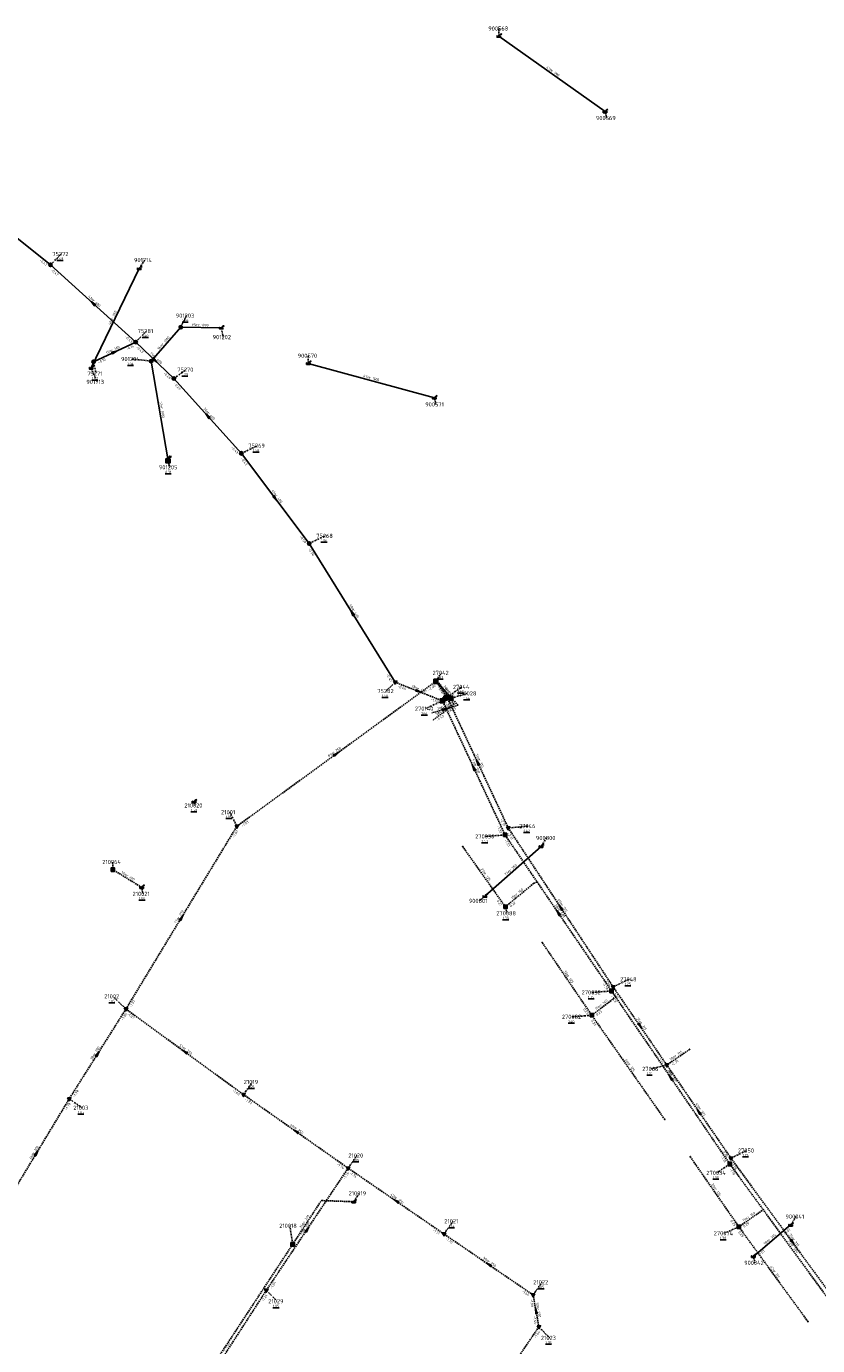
# Model space of a CAD drawing. Extents: x 188323 to 208361, y 565368 to 574910.
# Tile 239 of 256: x 201363 to 201649, y 571492 to 571968. Entities that reach past the tile are written whole.
import ezdxf

# ---------------------------------------------------------------- set-up
doc = ezdxf.new("R2010")
doc.units = 0
doc.linetypes.add('DASHDOT', pattern=[1, 0.5, -0.25, 0, -0.25])
doc.linetypes.add('DASHED', pattern=[0.75, 0.5, -0.25])
doc.layers.get('0').update_dxf_attribs({"linetype": 'CONTINUOUS'})
for name, color, linetype in [('RIO-AFM', 7, 'CONTINUOUS'), ('RIO-BOK', 7, 'CONTINUOUS'), ('RIO-DET', 7, 'CONTINUOUS'), ('RIO-KNP', 7, 'CONTINUOUS'), ('RIO-KNR', 7, 'CONTINUOUS'), ('RIO-LAG', 7, 'CONTINUOUS'), ('RIO-LAG_0B', 7, 'CONTINUOUS'), ('RIO-LAG_1B', 7, 'DASHED'), ('RIO-LAG_2B', 7, 'DASHED'), ('RIO-LEN', 7, 'CONTINUOUS'), ('RIO-MVD', 1, 'CONTINUOUS'), ('RIO-VRB', 6, 'DASHDOT'), ('RIO-VRH', 7, 'CONTINUOUS')]:
    doc.layers.add(name, color=color, linetype=linetype)
doc.styles.add('RIO-TXT', font='isocp.shx')

# ---------------------------------------------------------------- blocks, each defined once
blk = doc.blocks.new('L_VHR')
blk.add_lwpolyline([(-0.5, 0), (0.5, 0), (-0.5, 0.15), (-0.5, -0.15), (0.5, 0)])
blk = doc.blocks.new('K_IPD')
blk.add_lwpolyline([(-0.496027, 0.307994), (0.503973, 0.307994), (0.003973, -0.558031)], close=True)
blk.add_solid([(-0.496027, 0.307994), (0.503973, 0.307994), (0.003973, -0.558031)])
at = {"style": 'RIO-TXT', "flags": 1}
blk.add_attdef('KNOOPNAAM', (2, 2), '', height=1, dxfattribs=at)
blk = doc.blocks.new('K_IPR')
blk.add_lwpolyline([(-0.5, -0.5), (0.5, -0.5), (0.5, 0.5), (-0.5, 0.5)], close=True)
blk.add_solid([(-0.5, 0.5), (0.5, 0.5), (-0.5, -0.5), (0.5, -0.5)])
at = {"style": 'RIO-TXT', "flags": 1}
blk.add_attdef('KNOOPNAAM', (2, 2), '', height=1, dxfattribs=at)
blk = doc.blocks.new('K_UTB')
blk.add_lwpolyline([(0.5, 0.15), (0.5, -0.3), (-0.5, -0.3), (-0.5, 0.15), (-0.45, 0.15), (-0.45, -0.25), (0, -0.25), (0.45, -0.25), (0.45, 0.15)], close=True)
blk.add_lwpolyline([(0.85, 0.6), (0.55, 0.65), (0.614828, 0.459583), (0.850842, 0.598937)])
blk.add_arc((0.85, -0.25), 0.85, 90, 180)
at = {"style": 'RIO-TXT', "flags": 1}
blk.add_attdef('KNOOPNAAM', (2, 2), '', height=1, dxfattribs=at)
blk = doc.blocks.new('K_FIC')
blk.add_circle((0, 0), 0.0625)
at = {"style": 'RIO-TXT', "flags": 1}
blk.add_attdef('KNOOPNAAM', (2, 2), '', height=1, dxfattribs=at)
blk = doc.blocks.new('K_OVL')
for points in [[(0.6, 0.6), (-0.6, 0.6), (-0.6, -0.6), (0.6, -0.6)], [(1, 1.25), (0.474823, 0.983111), (0.413034, 1.369554)]]:
    blk.add_lwpolyline(points, close=True)
blk.add_arc((0.81571, 0.439293), 0.83139, 77.193131, 168.854604)
blk.add_solid([(-0.6, 0.6), (0.6, 0.6), (-0.6, -0.6), (0.6, -0.6)])
at = {"style": 'RIO-TXT', "flags": 1}
blk.add_attdef('KNOOPNAAM', (2, 2), '', height=1, dxfattribs=at)
blk = doc.blocks.new('K_RGM')
blk.add_lwpolyline([(-0.6, 0.6), (-0.6, -0.6), (0.6, -0.6), (0.6, 0.6)], close=True)
blk.add_solid([(-0.6, 0.6), (0, 0.6), (-0.6, -0.6), (0, -0.6)])
at = {"style": 'RIO-TXT', "flags": 1}
blk.add_attdef('KNOOPNAAM', (2, 2), '', height=1, dxfattribs=at)
blk = doc.blocks.new('K_DRL')
for p, q in [((-0.65, 0.65), (-0.65, -0.65)), ((0.65, 0.65), (-0.65, 0.65)), ((-0.65, 0.35), (0.65, 0.35)), ((0.65, -0.65), (0.65, 0.65)), ((0.65, -0.35), (-0.65, -0.35)), ((-0.65, -0.65), (0.65, -0.65))]:
    blk.add_line(p, q)
for points in [[(-0.65, 0.65), (0.65, 0.65), (-0.65, 0.35), (0.65, 0.35)], [(-0.65, -0.35), (0.65, -0.35), (-0.65, -0.65), (0.65, -0.65)]]:
    blk.add_solid(points)
at = {"style": 'RIO-TXT', "flags": 1}
blk.add_attdef('KNOOPNAAM', (2, 2), '', height=1, dxfattribs=at)
blk = doc.blocks.new('K_IPG')
blk.add_circle((0, 0), 0.5)
for points in [[(0, 0), (-0.5, 0), (-0.433013, 0.25)], [(0, 0), (-0.433013, -0.25), (-0.5, 0)], [(0, 0), (-0.433013, 0.25), (-0.25, 0.433013)], [(0, 0), (-0.25, -0.433013), (-0.433013, -0.25)], [(0, 0), (-0.25, 0.433013), (0, 0.5)], [(0, 0), (0, -0.5), (-0.25, -0.433013)], [(0, 0), (0, 0.5), (0.25, 0.433013)], [(0, 0), (0.25, 0.433013), (0.433013, 0.25)], [(0, 0), (0.433013, 0.25), (0.5, 0)], [(0, 0), (0.5, 0), (0.433013, -0.25)], [(0, 0), (0.433013, -0.25), (0.25, -0.433013)], [(0, 0), (0.25, -0.433013), (0, -0.5)]]:
    blk.add_solid(points)
at = {"style": 'RIO-TXT', "flags": 1}
blk.add_attdef('KNOOPNAAM', (2, 2), '', height=1, dxfattribs=at)
blk = doc.blocks.new('437_02______270028____270140__c')
at = {"layer": 'RIO-LAG_1B'}
blk.add_line((0, 0), (-9.424, -2.765), dxfattribs=at)
at = {"layer": 'RIO-VRH', "xscale": 2, "yscale": 2, "zscale": 2, "rotation": 376.3286}
blk.add_blockref('L_VHR', (-4.712, -1.3825), dxfattribs=at)
at = {"layer": 'RIO-AFM', "style": 'RIO-TXT'}
blk.add_text('r 250', height=0.9, rotation=376.3286, dxfattribs=at).set_placement((-5.8895, -1.2059))
at = {"layer": 'RIO-BOK', "style": 'RIO-TXT'}
for s, p in [('-1.52', (-7.6864, -3.7138)), ('-1.53', (-3.5405, -2.4963))]:
    blk.add_text(s, height=0.9, rotation=376.3286, dxfattribs=at).set_placement(p)
at = {"layer": 'RIO-LEN', "style": 'RIO-TXT'}
blk.add_text('3m', height=0.9, rotation=376.3286, dxfattribs=at).set_placement((-7.4439, -1.6624))
blk = doc.blocks.new('438_02______270028____27042___c')
at = {"layer": 'RIO-LAG_1B'}
blk.add_line((0, 0), (-6.567, 7.302), dxfattribs=at)
at = {"layer": 'RIO-AFM', "style": 'RIO-TXT'}
blk.add_text('r 250', height=0.9, rotation=311.9507, dxfattribs=at).set_placement((-3.6334, 4.7893))
at = {"layer": 'RIO-BOK', "style": 'RIO-TXT'}
for p in [(-6.6714, 5.325), (-3.7817, 2.1137)]:
    blk.add_text('-2.40', height=0.9, rotation=311.9507, dxfattribs=at).set_placement(p)
at = {"layer": 'RIO-LEN', "style": 'RIO-TXT'}
blk.add_text('8m', height=0.9, rotation=311.9507, dxfattribs=at).set_placement((-4.717, 5.9936))
blk = doc.blocks.new('451_02______27044___c2270140__c')
at = {"layer": 'RIO-LAG_2B'}
blk.add_line((0, 0), (-7.839, -5.918), dxfattribs=at)
at = {"layer": 'RIO-AFM', "style": 'RIO-TXT'}
blk.add_text('r 250', height=0.9, rotation=397.0267, dxfattribs=at).set_placement((-5.0834, -3.2099))
at = {"layer": 'RIO-BOK', "style": 'RIO-TXT'}
for p in [(-5.8782, -6.1914), (-2.4296, -3.5863)]:
    blk.add_text('-1.43', height=0.9, rotation=397.0267, dxfattribs=at).set_placement(p)
at = {"layer": 'RIO-LEN', "style": 'RIO-TXT'}
blk.add_text('2m', height=0.9, rotation=397.0267, dxfattribs=at).set_placement((-6.3761, -4.1863))
blk = doc.blocks.new('452_02______27044___c227042___c')
at = {"layer": 'RIO-LAG_2B'}
blk.add_line((0, 0), (-5.677, 8.014), dxfattribs=at)
at = {"layer": 'RIO-AFM', "style": 'RIO-TXT'}
blk.add_text('r 250', height=0.9, rotation=305.2974, dxfattribs=at).set_placement((-3.054, 5.1779))
at = {"layer": 'RIO-BOK', "style": 'RIO-TXT'}
for p in [(-6.0098, 6.0624), (-3.5111, 2.5371)]:
    blk.add_text('-2.41', height=0.9, rotation=305.2974, dxfattribs=at).set_placement(p)
at = {"layer": 'RIO-LEN', "style": 'RIO-TXT'}
blk.add_text('7m', height=0.9, rotation=305.2974, dxfattribs=at).set_placement((-3.9908, 6.4996))

msp = doc.modelspace()

# ---------------------------------------------------------------- linework, layer by layer
at = {"layer": 'RIO-LAG'}
for p, q in [((201534.256, 571964.8), (201572.624, 571937.536)), ((201386.912, 571844.928), (201404.256, 571880.832)), ((201408.608, 571847.424), (201419.28, 571859.648)), ((201419.28, 571859.648), (201433.92, 571859.392)), ((201414.688, 571811.392), (201408.608, 571847.424)), ((201465.376, 571846.592), (201510.944, 571834.112)), ((201549.504, 571672.064), (201529.184, 571654.08)), ((201626.224, 571523.968), (201639.712, 571535.296))]:
    msp.add_line(p, q, dxfattribs=at)
at = {"layer": 'RIO-LAG_0B'}
for p, q in [((201372.176, 571882.176), (201332.864, 571913.728)), ((201372.176, 571882.176), (201403.008, 571854.272)), ((201403.008, 571854.272), (201387.776, 571847.168)), ((201403.008, 571854.272), (201416.8, 571841.088)), ((201441.184, 571814.08), (201416.8, 571841.088)), ((201465.728, 571781.504), (201441.184, 571814.08)), ((201465.728, 571781.504), (201496.768, 571731.392))]:
    msp.add_line(p, q, dxfattribs=at)
at = {"layer": 'RIO-LAG_1B'}
for p, q in [((201517.008, 571725.568), (201511.504, 571731.712)), ((201517.008, 571725.568), (201513.872, 571724.672)), ((201536.496, 571676.224), (201513.872, 571724.672)), ((201574.976, 571619.84), (201536.496, 571676.224)), ((201521.184, 571672), (201536.624, 571650.24)), ((201405.152, 571657.28), (201394.752, 571663.68)), ((201549.936, 571637.312), (201567.824, 571611.072)), ((201567.824, 571611.072), (201576.48, 571617.664)), ((201617.728, 571557.312), (201574.976, 571619.84)), ((201594.24, 571573.376), (201567.824, 571611.072)), ((201603.424, 571559.936), (201620.992, 571534.656)), ((201662.224, 571496.384), (201617.728, 571557.312)), ((201620.992, 571534.656), (201629.808, 571540.8)), ((201645.984, 571500.352), (201620.992, 571534.656))]:
    msp.add_line(p, q, dxfattribs=at)
for points in [[(201536.624, 571650.24), (201546.784, 571658.688), (201548.032, 571659.2)], [(201459.744, 571528.32), (201470.096, 571544.128), (201481.776, 571543.68)], [(201243.424, 571197.632), (201409.584, 571452.096), (201459.744, 571528.32)]]:
    msp.add_lwpolyline(points, dxfattribs=at)
at = {"layer": 'RIO-LAG_2B'}
for p, q in [((201439.584, 571679.36), (201511.504, 571731.712)), ((201496.768, 571731.392), (201513.872, 571724.672)), ((201515.584, 571725.952), (201511.504, 571731.712)), ((201515.584, 571725.952), (201513.872, 571724.672)), ((201537.664, 571678.72), (201515.584, 571725.952)), ((201399.472, 571613.312), (201439.584, 571679.36)), ((201575.552, 571621.312), (201537.664, 571678.72)), ((201575.552, 571621.312), (201594.944, 571593.088)), ((201399.472, 571613.312), (201378.976, 571580.864)), ((201399.472, 571613.312), (201441.968, 571582.4)), ((201603.184, 571598.72), (201594.944, 571593.088)), ((201618.144, 571559.424), (201594.944, 571593.088)), ((201378.976, 571580.864), (201355.296, 571541.632)), ((201441.968, 571582.4), (201479.76, 571555.84)), ((201479.76, 571555.84), (201450.208, 571511.68)), ((201514.432, 571532.032), (201479.76, 571555.84)), ((201618.144, 571559.424), (201662.608, 571498.688)), ((201546.624, 571510.016), (201514.432, 571532.032)), ((201450.208, 571511.68), (201422.208, 571468.48)), ((201548.72, 571498.496), (201546.624, 571510.016)), ((201531.488, 571473.216), (201548.72, 571498.496))]:
    msp.add_line(p, q, dxfattribs=at)
at = {"layer": 'RIO-VRB'}
for p, q in [((201534.26, 571964.79), (201534.2597, 571967.565)), ((201572.62, 571937.55), (201573.1535, 571935.2216)), ((201372.18, 571882.15), (201376.0674, 571886.1124)), ((201404.25, 571880.84), (201406.2264, 571883.8958)), ((201419.28, 571859.62), (201421.3171, 571863.8493)), ((201403, 571854.3), (201406.8874, 571858.2624)), ((201433.92, 571859.38), (201434.6271, 571856.0668)), ((201387.77, 571847.19), (201388.6506, 571842.892)), ((201408.61, 571847.45), (201401.535, 571848.1478)), ((201465.38, 571846.57), (201465.3797, 571849.345)), ((201386.91, 571844.91), (201388.9871, 571839.9011)), ((201416.8, 571841.1), (201421.1949, 571844.3377)), ((201510.95, 571834.09), (201511.4835, 571831.7616)), ((201441.19, 571814.06), (201446.8986, 571816.838)), ((201414.68, 571811.39), (201415.2135, 571809.0616)), ((201465.73, 571781.5), (201471.4386, 571784.278)), ((201511.51, 571731.72), (201513.4864, 571734.7758)), ((201496.77, 571731.38), (201493.5094, 571728.191)), ((201515.58, 571725.97), (201520.8409, 571729.7078)), ((201517.01, 571725.6), (201522.9927, 571727.355)), ((201513.87, 571724.68), (201507.7442, 571721.8402)), ((201424.06, 571688.21), (201424.42, 571686.8665)), ((201439.59, 571679.34), (201437.0516, 571684.4345)), ((201537.67, 571678.71), (201544.745, 571679.41)), ((201536.49, 571676.22), (201529.5229, 571675.6891)), ((201549.5, 571672.06), (201551.4764, 571675.1158)), ((201394.76, 571663.69), (201394.7597, 571666.465)), ((201405.15, 571657.26), (201405.6835, 571654.9316)), ((201529.19, 571654.06), (201527.2144, 571652.4036)), ((201536.62, 571650.24), (201537.1535, 571647.9116)), ((201575.56, 571621.29), (201581.2686, 571624.068)), ((201399.47, 571613.29), (201394.8153, 571617.8938)), ((201574.98, 571619.85), (201568.0129, 571619.3191)), ((201567.82, 571611.05), (201560.8529, 571610.5191)), ((201594.94, 571593.08), (201589.2321, 571591.7002)), ((201441.97, 571582.4), (201445.2318, 571586.988)), ((201378.97, 571580.85), (201383.6234, 571577.6447)), ((201479.76, 571555.82), (201483.0218, 571560.408)), ((201618.14, 571559.42), (201623.8486, 571562.198)), ((201617.72, 571557.33), (201613.0678, 571554.1233)), ((201481.78, 571543.67), (201483.7564, 571546.7258)), ((201514.44, 571532.06), (201517.7018, 571536.648)), ((201639.72, 571535.27), (201641.6964, 571538.3258)), ((201459.75, 571528.33), (201458.694, 571535.0125)), ((201620.99, 571534.64), (201615.73, 571532.3006)), ((201626.23, 571523.95), (201626.7635, 571521.6216)), ((201546.63, 571510.02), (201549.8918, 571514.608)), ((201450.21, 571511.69), (201454.1145, 571507.7359)), ((201548.72, 571498.47), (201552.6245, 571494.5159))]:
    msp.add_line(p, q, dxfattribs=at)

# ---------------------------------------------------------------- block references
at = {"layer": 'RIO-DET'}
for name, p in [('452_02______27044___c227042___c', (201518.08, 571723.456)), ('438_02______270028____27042___c', (201519.504, 571723.072)), ('437_02______270028____270140__c', (201519.504, 571723.072)), ('451_02______27044___c2270140__c', (201518.08, 571723.456))]:
    msp.add_blockref(name, p, dxfattribs=at)
at = {"layer": 'RIO-KNP', "xscale": 1.25, "yscale": 1.25, "zscale": 1.25}
for name, p in [('K_UTB', (201534.256, 571964.8)), ('K_UTB', (201572.624, 571937.536)), ('K_IPG', (201372.176, 571882.176)), ('K_UTB', (201404.256, 571880.832)), ('K_IPG', (201419.28, 571859.648)), ('K_UTB', (201433.92, 571859.392)), ('K_IPG', (201403.008, 571854.272)), ('K_IPG', (201387.776, 571847.168)), ('K_IPG', (201408.608, 571847.424)), ('K_UTB', (201465.376, 571846.592)), ('K_UTB', (201386.912, 571844.928)), ('K_IPG', (201416.8, 571841.088)), ('K_UTB', (201510.944, 571834.112)), ('K_OVL', (201414.688, 571811.392)), ('K_IPG', (201441.184, 571814.08)), ('K_IPG', (201465.728, 571781.504)), ('K_IPD', (201496.768, 571731.392)), ('K_RGM', (201511.504, 571731.712)), ('K_FIC', (201511.504, 571731.712)), ('K_OVL', (201513.872, 571724.672)), ('K_DRL', (201515.584, 571725.952)), ('K_IPR', (201517.008, 571725.568)), ('K_UTB', (201424.064, 571688.192)), ('K_IPD', (201439.584, 571679.36)), ('K_IPR', (201536.496, 571676.224)), ('K_IPD', (201537.664, 571678.72)), ('K_FIC', (201521.184, 571672)), ('K_UTB', (201549.504, 571672.064)), ('K_IPR', (201394.752, 571663.68)), ('K_UTB', (201405.152, 571657.28)), ('K_FIC', (201548.032, 571659.2)), ('K_UTB', (201529.184, 571654.08)), ('K_IPR', (201536.624, 571650.24)), ('K_FIC', (201549.936, 571637.312)), ('K_IPR', (201574.976, 571619.84)), ('K_IPD', (201575.552, 571621.312)), ('K_FIC', (201576.48, 571617.664)), ('K_IPD', (201399.472, 571613.312)), ('K_IPR', (201567.824, 571611.072)), ('K_FIC', (201603.184, 571598.72)), ('K_IPD', (201594.944, 571593.088)), ('K_IPD', (201378.976, 571580.864)), ('K_IPD', (201441.968, 571582.4)), ('K_FIC', (201594.24, 571573.376)), ('K_IPD', (201479.76, 571555.84)), ('K_FIC', (201603.424, 571559.936)), ('K_IPR', (201617.728, 571557.312)), ('K_IPD', (201618.144, 571559.424)), ('K_UTB', (201481.776, 571543.68)), ('K_FIC', (201629.808, 571540.8)), ('K_IPD', (201514.432, 571532.032)), ('K_IPR', (201620.992, 571534.656)), ('K_UTB', (201639.712, 571535.296)), ('K_IPR', (201459.744, 571528.32)), ('K_UTB', (201626.224, 571523.968)), ('K_IPD', (201450.208, 571511.68)), ('K_IPD', (201546.624, 571510.016)), ('K_IPD', (201548.72, 571498.496)), ('K_FIC', (201645.984, 571500.352))]:
    msp.add_blockref(name, p, dxfattribs=at)
at = {"layer": 'RIO-VRH', "xscale": 2, "yscale": 2, "zscale": 2}
for p, rotation in [((201387.59, 571868.225), 497.9022), ((201395.385, 571850.745), 385.0226), ((201409.9, 571847.7), 316.2774), ((201428.995, 571827.58), 132.0552), ((201453.46, 571797.78), 307.0101), ((201481.25, 571756.44), 481.7764), ((201505.32, 571728.03), 338.6063), ((201515.44, 571725.14), 376.3286), ((201475.55, 571705.53), 36.0626), ((201526.625, 571702.34), 115.0586), ((201525.18, 571700.45), 115.0286), ((201556.615, 571650), 123.4255), ((201419.53, 571646.315), 58.7188), ((201555.735, 571648.035), 124.3313), ((201585.25, 571607.185), 304.4943), ((201420.72, 571597.845), 503.9931), ((201389.22, 571597.07), 417.7039), ((201596.35, 571588.59), 124.363), ((201606.54, 571576.25), 124.582), ((201460.865, 571569.11), 504.8825), ((201367.135, 571561.23), 418.8952), ((201497.1, 571543.94), 145.5876), ((201464.985, 571533.755), 416.1876), ((201640.375, 571529.04), 306.2057), ((201530.535, 571521.04), 145.6046), ((201547.675, 571504.245), 100.2649)]:
    msp.add_blockref('L_VHR', p, dxfattribs=dict(at, rotation=rotation))

# ---------------------------------------------------------------- texts
at = {"layer": 'RIO-AFM', "style": 'RIO-TXT'}
for s, rotation, p in [('r 500', 324.6245, (201553.0768, 571952.0588)), ('r 400', 317.9022, (201387.3325, 571869.1486)), ('r 350', 64.2313, (201394.7776, 571862.3627)), ('r 1000', 359.0609, (201425.5277, 571860.0216)), ('r 1000', 48.7525, (201412.8571, 571853.0526)), ('r 160', 385.0226, (201394.4369, 571850.8595)), ('r 400', 316.2774, (201409.6637, 571848.6256)), ('r 1000', 344.6858, (201487.259, 571841.1114)), ('r 1000', 279.5632, (201411.9695, 571830.5702)), ('r 400', 312.0552, (201428.8315, 571828.5242)), ('r 400', 307.0101, (201453.3815, 571798.7355)), ('r 400', 301.7764, (201481.2638, 571757.4018)), ('r 400', 338.6063, (201504.7496, 571728.7962)), ('r 250', 36.0626, (201474.6006, 571705.4571)), ('r 315', 295.0586, (201526.7492, 571703.2929)), ('r 500', 295.0286, (201525.3052, 571701.4028)), ('r 350', 401.5452, (201538.4015, 571662.9027)), ('r 200', 328.2513, (201399.5306, 571661.3296)), ('r 125', 305.3087, (201528.851, 571662.0902)), ('r 160', 39.8126, (201540.7575, 571654.3403)), ('r 315', 303.4255, (201556.6036, 571650.9637)), ('r 250', 58.7188, (201418.6822, 571645.8823)), ('r 500', 304.3313, (201555.7084, 571648.9981)), ('r 125', 304.2356, (201558.8453, 571625.1468)), ('r 160', 37.35, (201571.2027, 571614.2609)), ('r 315', 304.4943, (201585.2117, 571608.142)), ('r 200', 417.7039, (201388.3545, 571596.6582)), ('r 250', 323.9931, (201420.3677, 571598.7391)), ('r 315', 394.5286, (201598.1074, 571595.8697)), ('r 125', 305.0639, (201580.9851, 571593.1839)), ('r 500', 304.3629, (201596.3247, 571589.5546)), ('r 315', 304.582, (201606.5019, 571577.2083)), ('r 250', 324.8825, (201460.4978, 571569.9968)), ('r 200', 418.8952, (201366.2763, 571560.8016)), ('r 125', 304.8008, (201612.1658, 571548.231)), ('r 250', 325.5876, (201496.7212, 571544.8212)), ('r 200', 56.8002, (201464.0629, 571535.8356)), ('r 160', 34.7962, (201624.4496, 571537.6533)), ('r 250', 416.1876, (201464.1049, 571533.3687)), ('r 315', 39.9973, (201632.0331, 571529.4723)), ('r 500', 306.136, (201639.9199, 571527.8081)), ('r 315', 306.2057, (201640.3187, 571530.003)), ('r 250', 325.6046, (201530.1555, 571521.9202)), ('r 125', 306.1003, (201633.4269, 571518.4522)), ('r 250', 280.2649, (201548.0258, 571505.1322)), ('r 250', 417.0357, (201435.3312, 571489.6904))]:
    msp.add_text(s, height=0.9, rotation=rotation, dxfattribs=at).set_placement(p)
at = {"layer": 'RIO-BOK', "style": 'RIO-TXT'}
for s, rotation, p in [('-0.47', 321.2607, (201368.1242, 571883.647)), ('-0.47', 317.9022, (201372.2812, 571880.1728)), ('-0.43', 317.9022, (201399.0357, 571856.0273)), ('-0.15', 385.0226, (201399.8735, 571851.3043)), ('-0.43', 316.2774, (201403.0451, 571852.3208)), ('-0.10', 385.0226, (201389.631, 571846.5147)), ('-0.49', 316.2774, (201412.8761, 571842.9291)), ('-0.49', 312.0552, (201416.6992, 571839.1228)), ('-0.43', 312.0552, (201437.4195, 571816.1806)), ('-0.43', 307.0101, (201440.9157, 571812.0993)), ('-0.50', 307.0101, (201462.1631, 571783.9451)), ('-0.50', 301.7764, (201465.278, 571779.5725)), ('-0.45', 301.7764, (201493.4508, 571734.1466)), ('-0.45', 338.6063, (201497.5637, 571729.5663)), ('-2.00', 36.0626, (201509.0192, 571728.174)), ('-1.52', 338.6063, (201509.5451, 571724.8806)), ('-1.51', 295.0286, (201513.1946, 571722.819)), ('-2.41', 295.0586, (201514.9056, 571724.1087)), ('-1.93', 36.0626, (201441.5457, 571679.0324)), ('-1.33', 295.0286, (201533.5157, 571679.356)), ('-2.31', 295.0586, (201534.6931, 571681.8445)), ('-1.93', 58.7188, (201438.6579, 571675.1087)), ('-2.31', 303.4255, (201537.2737, 571676.7703)), ('-1.33', 304.3313, (201536.1244, 571674.2743)), ('0.22', 305.3087, (201533.4319, 571652.345)), ('0.22', 39.8126, (201538.5916, 571650.061)), ('-1.28', 304.3313, (201571.5456, 571622.4691)), ('-2.20', 303.4255, (201572.1675, 571623.9636)), ('-1.28', 304.3629, (201574.6155, 571617.9041)), ('-2.20', 304.4943, (201575.1999, 571619.3433)), ('-1.87', 58.7188, (201401.3933, 571613.7596)), ('0.23', 304.2356, (201564.6747, 571613.216)), ('0.23', 37.35, (201569.7821, 571610.7864)), ('-1.85', 417.7039, (201398.4449, 571609.0879)), ('-1.87', 323.9931, (201399.7804, 571611.3347)), ('0.23', 305.0639, (201567.4793, 571609.0998)), ('-2.21', 304.4943, (201591.4803, 571595.6774)), ('-2.31', 394.5286, (201596.887, 571592.7214)), ('-2.21', 304.582, (201594.5829, 571591.1327)), ('-1.78', 417.7039, (201380.901, 571581.2866)), ('-1.82', 323.9931, (201437.8482, 571583.703)), ('-1.78', 418.8952, (201378.0286, 571576.6301)), ('-1.82', 324.8825, (201442.3107, 571580.4498)), ('-2.05', 304.582, (201614.6797, 571562.0146)), ('-1.76', 324.8825, (201475.6165, 571557.0554)), ('-1.19', 304.3629, (201614.2878, 571559.9503)), ('-1.19', 306.136, (201617.4158, 571555.3738)), ('-2.05', 306.2057, (201617.8382, 571557.4634)), ('-1.76', 416.1876, (201478.6161, 571551.6514)), ('-1.76', 325.5876, (201480.1247, 571553.8741)), ('0.29', 304.8008, (201617.8233, 571536.774)), ('-1.71', 325.5876, (201510.2801, 571533.2421)), ('0.29', 306.1003, (201620.6846, 571532.684)), ('0.29', 34.7962, (201622.9384, 571534.2893)), ('-0.07', 39.9973, (201637.4788, 571531.5617)), ('-1.70', 325.6046, (201514.8053, 571530.1143)), ('-0.07', 39.9973, (201628.2022, 571523.7773)), ('-1.24', 416.1876, (201452.1519, 571512.0754)), ('-1.24', 417.0357, (201449.1288, 571507.5043)), ('-1.66', 325.6046, (201542.4689, 571511.1992)), ('-1.66', 280.2649, (201545.5026, 571508.3926)), ('-1.64', 280.2649, (201546.6171, 571502.256)), ('-1.64', 55.7019, (201547.566, 571494.2929))]:
    msp.add_text(s, height=0.9, rotation=rotation, dxfattribs=at).set_placement(p)
at = {"layer": 'RIO-KNR', "style": 'RIO-TXT'}
for s, p in [('900568', (201530.4347, 571966.815)), ('900569', (201569.3285, 571934.4716)), ('75272', (201372.8799, 571885.3624)), ('901714', (201402.4014, 571883.1458)), ('901203', (201417.4921, 571863.0993)), ('75281', (201403.6999, 571857.5124)), ('901202', (201430.8021, 571855.3168)), ('901204', (201397.71, 571847.3978)), ('900570', (201461.5547, 571848.595)), ('75271', (201385.4631, 571842.142)), ('75270', (201418.0074, 571843.5877)), ('901713', (201385.1621, 571839.1511)), ('900571', (201507.6585, 571831.0116)), ('75269', (201443.7111, 571816.088)), ('901205', (201411.3885, 571808.3116)), ('75268', (201468.2511, 571783.528)), ('27042', (201510.2989, 571734.0258)), ('75282', (201490.3219, 571727.441)), ('27044', (201517.6534, 571728.9578)), ('270028', (201519.1677, 571726.605)), ('270140', (201503.9192, 571721.0902)), ('210020', (201420.595, 571686.1165)), ('21001', (201433.8641, 571683.6845)), ('27046', (201541.5575, 571678.66)), ('270030', (201525.6979, 571674.9391)), ('900800', (201547.6514, 571674.3658)), ('210064', (201390.9347, 571665.715)), ('210021', (201401.8585, 571654.1816)), ('900801', (201523.3894, 571651.6536)), ('270088', (201533.3285, 571647.1616)), ('27048', (201578.0811, 571623.318)), ('21002', (201391.6278, 571617.1438)), ('270032', (201564.1879, 571618.5691)), ('270082', (201557.0279, 571609.7691)), ('27066', (201586.0446, 571590.9502)), ('21019', (201442.0443, 571586.238)), ('21003', (201380.4359, 571576.8947)), ('21020', (201479.8343, 571559.658)), ('27050', (201620.6611, 571561.448)), ('270034', (201609.2428, 571553.3733)), ('210019', (201479.9314, 571545.9758)), ('21021', (201514.5143, 571535.898)), ('900041', (201637.8714, 571537.5758)), ('210018', (201454.869, 571534.2625)), ('270074', (201611.905, 571531.5506)), ('900042', (201622.9385, 571520.8716)), ('21022', (201546.7043, 571513.858)), ('21029', (201450.927, 571506.9859)), ('21023', (201549.437, 571493.7659))]:
    msp.add_text(s, height=1.5, dxfattribs=at).set_placement(p)
at = {"layer": 'RIO-LEN', "style": 'RIO-TXT'}
for s, rotation, p in [('47m', 324.6245, (201551.3149, 571953.3083)), ('42m', 317.9022, (201385.729, 571870.5958)), ('40m', 64.2313, (201393.8388, 571860.4174)), ('15m', 359.0609, (201423.368, 571860.0556)), ('17m', 385.0226, (201392.4802, 571849.9445)), ('16m', 48.7525, (201411.4331, 571851.4284)), ('19m', 316.2774, (201408.1019, 571850.1176)), ('47m', 344.6858, (201485.1753, 571841.6806)), ('37m', 279.5632, (201411.6096, 571832.7)), ('36m', 312.0552, (201427.3838, 571830.1272)), ('41m', 307.0101, (201452.0803, 571800.4596)), ('59m', 301.7764, (201480.1254, 571759.2374)), ('18m', 338.6063, (201502.738, 571729.5829)), ('89m', 36.0626, (201472.8546, 571704.1855)), ('53m', 295.0286, (201524.3903, 571703.3595)), ('52m', 295.0586, (201525.8333, 571705.2491)), ('12m', 328.2513, (201397.6932, 571662.4651)), ('27m', 305.3087, (201527.6016, 571663.8522)), ('27m', 401.5452, (201536.7859, 571661.469)), ('15m', 39.8126, (201539.0985, 571652.9572)), ('68m', 304.3313, (201554.4892, 571650.7812)), ('69m', 303.4255, (201555.4128, 571652.7658)), ('77m', 58.7188, (201417.5608, 571644.0362)), ('32m', 304.2356, (201557.6291, 571626.9319)), ('11m', 37.35, (201569.4857, 571612.9504)), ('34m', 304.4943, (201583.9875, 571609.9216)), ('53m', 323.9931, (201418.6196, 571600.008)), ('38m', 417.7039, (201387.2018, 571594.8315)), ('46m', 305.0639, (201579.7433, 571594.9512)), ('10m', 394.5286, (201596.3288, 571594.6441)), ('76m', 304.3629, (201595.1045, 571591.337)), ('41m', 304.582, (201605.275, 571578.986)), ('46m', 324.8825, (201458.7303, 571571.2384)), ('46m', 418.8952, (201365.1618, 571558.9513)), ('42m', 325.5876, (201494.9385, 571546.0408)), ('31m', 304.8008, (201610.9321, 571550.004)), ('31m', 56.8002, (201462.8804, 571534.0281)), ('11m', 34.7962, (201622.6759, 571536.4206)), ('53m', 416.1876, (201462.9043, 571531.5731)), ('75m', 306.2057, (201639.0419, 571531.7452)), ('18m', 39.9973, (201630.3784, 571528.0838)), ('75m', 306.136, (201638.6452, 571529.5519)), ('39m', 325.6046, (201528.3725, 571523.1393)), ('42m', 306.1003, (201632.1533, 571520.1968)), ('12m', 280.2649, (201547.6399, 571507.2574))]:
    msp.add_text(s, height=0.9, rotation=rotation, dxfattribs=at).set_placement(p)
at = {"layer": 'RIO-MVD', "style": 'RIO-TXT'}
for s, p in [('%%U1.49', (201374.5374, 571883.9624)), ('%%U1.04', (201419.7871, 571861.6993)), ('%%U1.40', (201405.3574, 571856.1124)), ('%%U1.04', (201400.005, 571845.9978)), ('%%U1.47', (201387.1206, 571840.742)), ('%%U1.29', (201419.6649, 571842.1877)), ('%%U1.58', (201445.3686, 571814.688)), ('%%U0.31', (201413.6835, 571806.9116)), ('%%U1.96', (201469.9086, 571782.128)), ('%%U1.63', (201511.9564, 571732.6258)), ('%%U1.63', (201519.3109, 571727.5578)), ('%%U1.58', (201491.9794, 571726.041)), ('%%U1.64', (201521.4627, 571725.205)), ('%%U1.64', (201506.2142, 571719.6902)), ('%%U1.59', (201422.89, 571684.7165)), ('%%U1.05', (201435.5216, 571682.2845)), ('%%U1.42', (201543.215, 571677.26)), ('%%U1.53', (201527.9929, 571673.5391)), ('%%U1.59', (201404.1535, 571652.7816)), ('%%U1.39', (201535.6235, 571645.7616)), ('%%U1.25', (201579.7386, 571621.918)), ('%%U1.35', (201566.4829, 571617.1691)), ('%%U1.05', (201393.2853, 571615.7438)), ('%%U1.40', (201559.3229, 571608.3691)), ('%%U1.21', (201587.7021, 571589.5502)), ('%%U1.05', (201443.7018, 571584.838)), ('%%U1.05', (201382.0934, 571575.4947)), ('%%U1.26', (201622.3186, 571560.048)), ('%%U1.05', (201481.4918, 571558.258)), ('%%U1.30', (201611.5378, 571551.9733)), ('%%U1.14', (201516.1718, 571534.498)), ('%%U1.38', (201614.2, 571530.1506)), ('%%U1.05', (201548.3618, 571512.458)), ('%%U1.05', (201452.5845, 571505.5859)), ('%%U1.05', (201551.0945, 571492.3659))]:
    msp.add_text(s, height=0.9, dxfattribs=at).set_placement(p)

doc.saveas('drawing.dxf')
